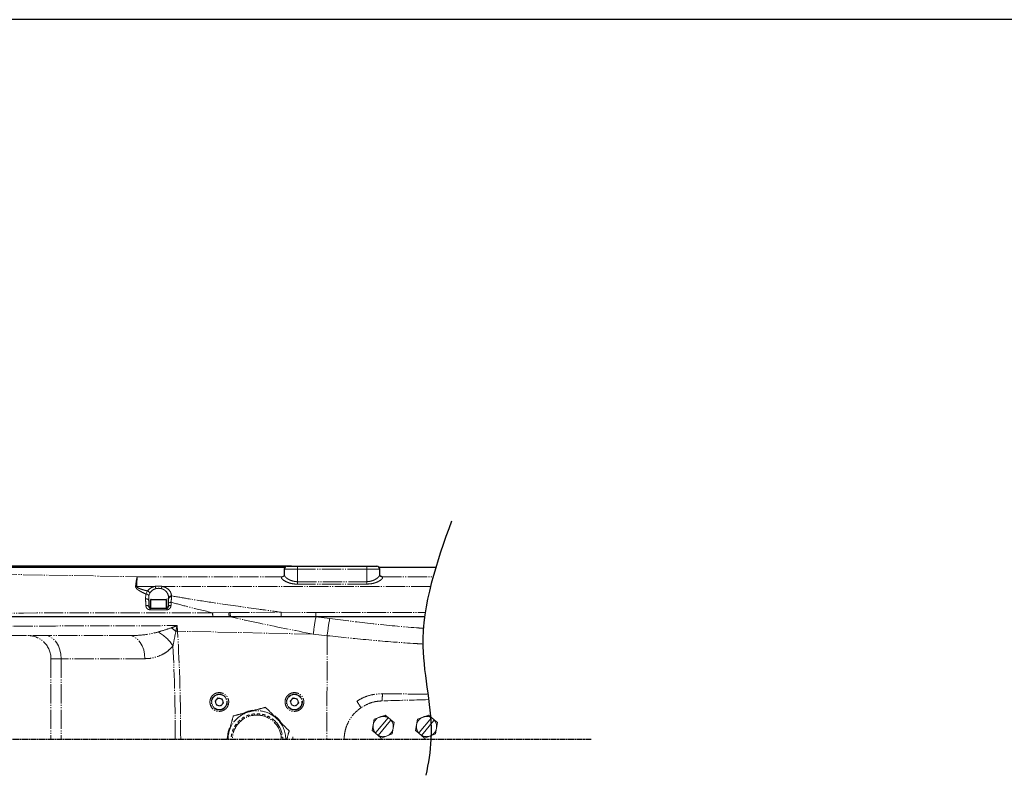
# Model space of a CAD drawing. Header units: millimetres. Extents: x 0 to 7327, y -11399 to -6123.
# Tile 77 of 87: x 2719 to 3741, y -6921 to -6123. Entities that reach past the tile are written whole.
import ezdxf

# ---------------------------------------------------------------- set-up
doc = ezdxf.new("R2010")
doc.units = ezdxf.units.MM
for name, pattern in [('AM_ISO08W050', [18, 12, -1.5, 3, -1.5]), ('AM_ISO08W050x2', [9, 6, -0.75, 1.5, -0.75]), ('PHANTOM', [26.5, 20, -1.5, 1, -1.5, 1, -1.5])]:
    doc.linetypes.add(name, pattern=pattern)
for name, color, linetype, lineweight in [('AM_5', 3, 'Continuous', 25), ('AM_7', 4, 'AM_ISO08W050', 25), ('LineThick', 7, 'Continuous', 30)]:
    doc.layers.add(name, color=color, linetype=linetype, lineweight=lineweight)
doc.styles.add('HHI_Dims', font='simplex.shx', dxfattribs={"width": 0.8, "bigfont": 'whgtxt.shx'})
doc.dimstyles.new('HHI_Standard$0', dxfattribs={"dimtxt": 3.5, "dimasz": 3.5, "dimexe": 1, "dimexo": 1, "dimgap": 1.5, "dimtad": 1, "dimdec": 0, "dimdsep": 46, "dimtxsty": 'HHI_Dims', "dimcen": 0, "dimclrd": 1, "dimclre": 1, "dimclrt": 1, "dimadec": 3, "dimazin": 2, "dimtp": 0.1, "dimtm": 0.1, "dimtfac": 0.65, "dimtdec": 0, "dimtmove": 0, "dimatfit": 3, "dimldrblk": 'OPEN30', "dimfxl": 1, "dimlwd": -1, "dimlwe": -1, "dimarcsym": 1})

# ---------------------------------------------------------------- blocks, each defined once
blk = doc.blocks.new('name')
blk.add_lwpolyline([(8740.1, 6033.8), (1413.4, 6033.8), (1413.4, 758), (8740.1, 758)], close=True)
blk = doc.blocks.new('*D116')
at = {"layer": 'AM_5', "color": 1, "transparency": 16777216}
for p, q in [((3001.5, -6691), (2161.3, -6691)), ((2167.3, -6712), (2167.3, -6850)), ((2242.3, -6871), (2161.3, -6871))]:
    blk.add_line(p, q, dxfattribs=at)
for points in [[(2163.8, -6712), (2170.8, -6712), (2167.3, -6691)], [(2163.8, -6850), (2170.8, -6850), (2167.3, -6871)]]:
    blk.add_solid(points, dxfattribs=at)
at = {"layer": 'Defpoints', "color": 0, "transparency": 16777216}
for p in [(3007.5, -6691), (2167.3, -6871), (2248.3, -6871)]:
    blk.add_point(p, dxfattribs=at)
at = {"layer": 'AM_5', "color": 1, "transparency": 16777216, "insert": (2141.8, -6781), "char_height": 33, "attachment_point": 5, "rotation": 90, "style": 'HHI_Dims'}
blk.add_mtext('60', dxfattribs=at)
blk = doc.blocks.new('_Open30')
at = {"color": 0, "linetype": 'ByBlock', "lineweight": -2}
for p, q in [((-1, 0.268), (0, 0)), ((0, 0), (-1, -0.268)), ((0, 0), (-1, 0))]:
    blk.add_line(p, q, dxfattribs=at)
blk = doc.blocks.new('132ferf43f')
at = {"color": 7, "linetype": 'Continuous', "lineweight": 25}
for p, q in [((2852, -6680.6), (2448.1, -6680.6)), ((2851.6, -6682.2), (2851.6, -6688.1)), ((2854.6, -6679.2), (2865.1, -6679.2)), ((2865.1, -6679.2), (2937.1, -6679.2)), ((2937.1, -6679.2), (2947.6, -6679.2)), ((3008.8, -6680.6), (2950.2, -6680.6)), ((2950.6, -6688.1), (2950.6, -6682.2)), ((2851.1, -6689.3), (2851, -6689.4)), ((2851, -6689.3), (2851.1, -6689.3)), ((2710.8, -6714.7), (2711, -6721.2)), ((2712.8, -6714.1), (2712.8, -6722.7)), ((2713.3, -6713.7), (2728.6, -6713.7)), ((2728.6, -6713.7), (2728.9, -6713.7)), ((2729.3, -6722.7), (2729.3, -6714.1)), ((2731.3, -6718.1), (2731.5, -6712.9)), ((2731.5, -6712.9), (2731.5, -6712.2)), ((2712.5, -6722.7), (2729.7, -6722.7)), ((2712.8, -6722.7), (2729, -6722.7)), ((2731.2, -6721.2), (2731.3, -6718.1))]:
    blk.add_line(p, q, dxfattribs=at)
at = {"color": 8, "linetype": 'PHANTOM', "lineweight": 18}
for p, q in [((2865.1, -6682.2), (2851.6, -6682.2)), ((2865.1, -6679.2), (2865.1, -6682.2)), ((2865.1, -6695.2), (2865.1, -6682.2)), ((2937.1, -6682.2), (2865.1, -6682.2)), ((2937.1, -6679.2), (2937.1, -6682.2)), ((2937.1, -6695.2), (2937.1, -6682.2)), ((2950.6, -6682.2), (2937.1, -6682.2)), ((2448.1, -6685.5), (2698.9, -6690.1)), ((2698.9, -6690.1), (2849, -6690.1)), ((2849, -6690.1), (2851.1, -6689.1)), ((2953.2, -6690.1), (3006, -6690.1)), ((2717.4, -6700.1), (2698.3, -6700.1)), ((3003.4, -6700.1), (2724.8, -6700.1)), ((2865.1, -6695.2), (2865.1, -6697.7)), ((2865.1, -6695.2), (2937.1, -6695.2)), ((2937.1, -6697.7), (2865.1, -6697.7)), ((2937.1, -6695.2), (2937.1, -6697.7)), ((2707.6, -6713), (2708, -6708)), ((2708, -6708), (2709.5, -6704.8)), ((2711.1, -6709.9), (2710.8, -6714.7)), ((2712, -6707.1), (2711.1, -6709.9)), ((2729.3, -6714.1), (2712.8, -6714.1)), ((2734.5, -6710), (2734.5, -6710.8)), ((2711, -6721.2), (2712.8, -6721.2)), ((2729.3, -6721.2), (2731.2, -6721.2)), ((2734.1, -6716.5), (2734, -6719.8)), ((2777.3, -6727.5), (2794.2, -6727.3)), ((2794.2, -6727.3), (2795.6, -6727.3)), ((2795.6, -6727.3), (2848.2, -6726.9)), ((2848.2, -6726.9), (2884.3, -6727.2)), ((2884.3, -6727.2), (2997.9, -6727.2)), ((2884.3, -6731.7), (2884.4, -6731.7)), ((2884.4, -6731.7), (2898.7, -6733.5)), ((2740.3, -6740.8), (2740.8, -6746.6)), ((2881.7, -6749.7), (2740.8, -6746.6)), ((2896.1, -6751.3), (2881.7, -6749.7)), ((2609.4, -6775.2), (2609.4, -6859.2)), ((2619.9, -6775.2), (2609.4, -6775.2)), ((2706.9, -6775.2), (2619.9, -6775.2)), ((2619.9, -6775.2), (2619.9, -6859.2)), ((2782.6, -6816), (2779.7, -6819.4)), ((2782.6, -6816), (2786.9, -6816.8)), ((2788.5, -6820.9), (2786.9, -6816.8)), ((2860.6, -6816), (2857.7, -6819.4)), ((2860.6, -6816), (2864.9, -6816.8)), ((2866.5, -6820.9), (2864.9, -6816.8)), ((2779.7, -6819.4), (2781.3, -6823.6)), ((2785.6, -6824.3), (2781.3, -6823.6)), ((2788.5, -6820.9), (2785.6, -6824.3)), ((2857.7, -6819.4), (2859.3, -6823.6)), ((2863.6, -6824.3), (2859.3, -6823.6)), ((2866.5, -6820.9), (2863.6, -6824.3)), ((2807.6, -6837.3), (2808, -6838)), ((2810.3, -6836.6), (2809.8, -6835.8)), ((2812.5, -6834.5), (2812.8, -6835.4)), ((2815.3, -6834.4), (2815, -6833.6)), ((2817.8, -6832.8), (2817.9, -6833.7)), ((2820.6, -6833.3), (2820.5, -6832.4)), ((2823.4, -6832.3), (2823.3, -6833.2)), ((2826, -6833.4), (2826.1, -6832.5)), ((2829, -6833), (2828.7, -6833.8)), ((2831.3, -6834.6), (2831.6, -6833.7)), ((2834.3, -6834.8), (2833.9, -6835.6)), ((2836.3, -6836.8), (2836.7, -6836)), ((2841.7, -6834.7), (2844.8, -6837.4)), ((2844.8, -6837.4), (2847.5, -6840.5)), ((2944.9, -6837.9), (2950.6, -6835.8)), ((2959.4, -6836.6), (2946.2, -6852.5)), ((2950.6, -6835.8), (2956.3, -6833.7)), ((2959.5, -6836.4), (2956.3, -6833.7)), ((2959.4, -6836.6), (2959.5, -6836.4)), ((2962.3, -6838.7), (2959.5, -6836.4)), ((2989.9, -6837.9), (2995.6, -6835.8)), ((3004.4, -6836.6), (2991.2, -6852.5)), ((2995.6, -6835.8), (3001.3, -6833.7)), ((3004.5, -6836.4), (3001.3, -6833.7)), ((3004.4, -6836.6), (3004.5, -6836.4)), ((3007.3, -6838.7), (3004.5, -6836.4)), ((2800, -6845.5), (2800.7, -6846)), ((2802.2, -6843.7), (2801.5, -6843.2)), ((2803.3, -6841), (2804, -6841.6)), ((2805.9, -6839.7), (2805.3, -6839.1)), ((2839.4, -6837.8), (2838.5, -6838.3)), ((2942.8, -6849.8), (2943.8, -6843.9)), ((2943.8, -6843.9), (2944.9, -6837.9)), ((2949, -6854.8), (2962.2, -6838.9)), ((2962.3, -6838.7), (2962.2, -6838.9)), ((2965.6, -6841.5), (2962.3, -6838.7)), ((2964.5, -6847.4), (2963.5, -6853.4)), ((2965.6, -6841.5), (2964.5, -6847.4)), ((2987.8, -6849.8), (2988.8, -6843.9)), ((2988.8, -6843.9), (2989.9, -6837.9)), ((2994, -6854.8), (3007.2, -6838.9)), ((3007.3, -6838.7), (3007.2, -6838.9)), ((3010.6, -6841.5), (3007.3, -6838.7)), ((3009.5, -6847.4), (3008.5, -6853.4)), ((3010.6, -6841.5), (3009.5, -6847.4)), ((2796.4, -6856.1), (2797.3, -6856.2)), ((2797.8, -6853.5), (2796.9, -6853.4)), ((2797.7, -6850.6), (2798.5, -6850.9)), ((2799.5, -6848.4), (2798.6, -6848.1)), ((2848.5, -6854), (2849.3, -6853.5)), ((2849.8, -6856.7), (2848.9, -6856.7)), ((2946.1, -6852.6), (2942.8, -6849.8)), ((2946.1, -6852.6), (2946.2, -6852.5)), ((2946.1, -6852.6), (2948.9, -6854.9)), ((2949, -6854.8), (2948.9, -6854.9)), ((2948.9, -6854.9), (2952.1, -6857.6)), ((2957.8, -6855.5), (2952.1, -6857.6)), ((2963.5, -6853.4), (2957.8, -6855.5)), ((2991.1, -6852.6), (2987.8, -6849.8)), ((2991.1, -6852.6), (2991.2, -6852.5)), ((2991.1, -6852.6), (2993.9, -6854.9)), ((2994, -6854.8), (2993.9, -6854.9)), ((2993.9, -6854.9), (2997.1, -6857.6)), ((3002.8, -6855.5), (2997.1, -6857.6)), ((3008.5, -6853.4), (3002.8, -6855.5))]:
    blk.add_line(p, q, dxfattribs=at)
at = {"color": 8, "linetype": 'PHANTOM', "lineweight": 18, "flags": 128}
for points in [[(2707.6, -6713), (2708.2, -6713), (2708.8, -6713.1), (2709.3, -6713.2), (2709.8, -6713.5), (2710.2, -6713.7), (2710.5, -6714), (2710.7, -6714.4), (2710.8, -6714.7)], [(2707.8, -6719.9), (2708.4, -6719.9), (2709, -6719.9), (2709.5, -6720), (2710, -6720.2), (2710.4, -6720.4), (2710.7, -6720.6), (2710.9, -6720.9), (2711, -6721.2)], [(2729.5, -6724.4), (2723.5, -6724.4), (2712.3, -6724.4)], [(2734, -6719.8), (2733.5, -6719.9), (2732.9, -6719.9), (2732.5, -6720.1), (2732, -6720.2), (2731.7, -6720.4), (2731.4, -6720.7), (2731.3, -6720.9), (2731.2, -6721.2)], [(2731.3, -6718.1), (2731.4, -6717.8), (2731.5, -6717.5), (2731.8, -6717.2), (2732.2, -6717), (2732.6, -6716.8), (2733.1, -6716.7), (2733.6, -6716.6), (2734.1, -6716.5)], [(2619.9, -6775.2), (2619.6, -6770.5), (2618.6, -6766), (2617.1, -6761.8), (2615, -6758.2), (2612.4, -6755.2), (2609.4, -6753), (2606.3, -6751.6), (2603, -6751.2)], [(2706.9, -6775.2), (2706.6, -6770.5), (2705.6, -6766), (2704.1, -6761.8), (2701.9, -6758.2), (2699.4, -6755.2), (2696.4, -6753), (2693.3, -6751.6), (2689.9, -6751.2)], [(2792.5, -6856.5), (2793.4, -6851.2), (2794.8, -6847)]]:
    blk.add_lwpolyline(points, dxfattribs=at)
at = {"color": 8, "linetype": 'PHANTOM', "lineweight": 18}
for centre, radius in [((2784.1, -6820.2), 8.25), ((2784.1, -6820.2), 7.8), ((2862.1, -6820.2), 8.25), ((2862.1, -6820.2), 7.8)]:
    blk.add_circle(centre, radius, dxfattribs=at)
at = {"color": 7, "linetype": 'Continuous', "lineweight": 25}
for centre, radius, start, end in [((2854.6, -6682.2), 3, 90, 180), ((2947.6, -6682.2), 3, 0, 90), ((2713.3, -6714.1), 0.45, 90, 180), ((2728.9, -6714.1), 0.45, 0, 90)]:
    blk.add_arc(centre, radius, start, end, dxfattribs=at)
at = {"color": 8, "linetype": 'PHANTOM', "lineweight": 18}
for centre, radius, start, end in [((2849.2, -6687.3), 2.79, 267.0311, 312.308), ((2953, -6687.3), 2.79, 226.2327, 272.9789), ((2697.4, -6737), 36.9, 88.6125, 90.3279), ((2710.6, -6703.8), 7.76, 9.9889, 28.2797), ((2731.6, -6703.8), 7.77, 151.7299, 170.0015), ((2707.9, -6711.5), 3.52, 26.4392, 87.8486), ((2708.4, -6708.6), 3.93, 22.8687, 74.4099), ((2734.3, -6712.8), 2.84, 85.3296, 166.8031), ((2734.1, -6713.5), 2.66, 82.189, 168.2897), ((2716.9, -6724.1), 4.66, 161.9156, 183.9187), ((2734.1, -6724.1), 4.61, 161.8879, 183.9001), ((2791.5, -6728.8), 14.3, 174.7128, 191.4483), ((3133.6, -6777.2), 253.4, 169.6416, 173.7605), ((3150.2, -6779.8), 255.7, 169.5667, 173.59), ((2636.9, -6877.8), 166.2, 52.0908, 54.1506), ((2585.4, -6775.2), 24, 0, 90), ((2700.4, -6784.6), 42.3, 32.4973, 61.2536), ((2750, -6897.5), 151.2, 93.5007, 94.1736), ((2784.1, -6820.2), 3.84, 80.2007, 140.2007), ((2784.1, -6820.2), 3.84, 20.2007, 80.2007), ((2862.1, -6820.2), 3.84, 80.2007, 140.2007), ((2862.1, -6820.2), 3.84, 20.2007, 80.2007), ((2865.8, -6811.2), 87.6, 354.8858, 359.8133), ((2784.1, -6820.2), 3.84, 140.2007, 200.2007), ((2784.1, -6820.2), 3.84, 200.2007, 260.2007), ((2784.1, -6820.2), 3.84, 260.2007, 320.2007), ((2784.1, -6820.2), 3.84, 320.2007, 20.2007), ((2862.1, -6820.2), 3.84, 140.2007, 200.2007), ((2862.1, -6820.2), 3.84, 200.2007, 260.2007), ((2862.1, -6820.2), 3.84, 260.2007, 320.2007), ((2862.1, -6820.2), 3.84, 320.2007, 20.2007), ((2862, -6863.7), 78.6, 28.5383, 34.3639), ((2823.1, -6859.2), 30, 105, 165), ((2823.1, -6859.2), 25.4, 0, 180), ((2823.1, -6859.2), 26.9, 119.5927, 125.3568), ((2823.1, -6859.2), 30.7, 97.9838, 113.6867), ((2823.1, -6859.2), 26.8, 107.5927, 113.3568), ((2823.1, -6859.2), 30, 45, 105), ((2823.1, -6859.2), 26.8, 95.5927, 101.3568), ((2823.1, -6859.2), 26.8, 83.5927, 89.3568), ((2823.1, -6859.2), 26.9, 71.5927, 77.3568), ((2823.1, -6859.2), 26.9, 59.5927, 65.3568), ((2954.2, -6845.7), 10.5, 110.1944, 170.1944), ((2954.2, -6845.7), 10.5, 60.0653, 110.1944), ((2999.2, -6845.7), 10.5, 110.1944, 170.1944), ((2999.2, -6845.7), 10.5, 60.0653, 110.1944), ((2823.1, -6859.2), 26.8, 143.5927, 149.3568), ((2823.1, -6859.2), 26.9, 131.5927, 137.3568), ((2823.1, -6859.2), 26.9, 12.2094, 52.7401), ((2823.1, -6859.2), 30, 0, 45), ((2954.2, -6845.7), 10.5, 170.1944, 220.3235), ((2954.2, -6845.7), 10.5, 290.1944, 350.1944), ((2954.2, -6845.7), 10.5, 350.1944, 40.3235), ((2999.2, -6845.7), 10.5, 170.1944, 220.3235), ((2999.2, -6845.7), 10.5, 290.1944, 350.1944), ((2999.2, -6845.7), 10.5, 350.1944, 40.3235), ((2823.1, -6859.2), 30, 165, 180), ((2823.1, -6859.2), 26.8, 167.5927, 173.3568), ((2823.1, -6859.2), 26.8, 155.5927, 161.3568), ((2823.1, -6859.2), 26.9, 0, 5.3568), ((2823.1, -6859.2), 37.5, 0, 4.2635), ((2954.2, -6845.7), 10.5, 240.0653, 290.1944), ((2999.2, -6845.7), 10.5, 240.0653, 290.1944)]:
    blk.add_arc(centre, radius, start, end, dxfattribs=at)
for centre, major_axis, ratio, start_param, end_param in [((337.3, -6859.2), (-2406.7, 0), 0.91245, 3.141593, 3.19286), ((3084.3, -6859.2), (0, -2196), 0.085818, 4.663254, 4.712389), ((330.9, -6859.2), (-2407.5, 0), 0.908412, 3.141593, 3.186087)]:
    blk.add_ellipse(centre, major_axis=major_axis, ratio=ratio, start_param=start_param, end_param=end_param, dxfattribs=at)
at = {"color": 1}
blk.add_spline([(3025.1, -6632.3), (2995.4, -6762.4), (3003.8, -6859), (2998.6, -6896.3)], degree=3, dxfattribs=at)
at = {"color": 8, "linetype": 'PHANTOM', "lineweight": 18}
for points, knots in [([(2698.9, -6690.1), (2698.9, -6690.1), (2698.6, -6690.8), (2698.2, -6692.8), (2697.6, -6696.5), (2697.3, -6699.3), (2697.2, -6700.1)], [0, 0, 0, 0, 0.015898, 0.413196, 0.822025, 1, 1, 1, 1]), ([(2698.9, -6690.1), (2698.9, -6690.1), (2698.8, -6690.8), (2698.7, -6692.8), (2698.5, -6696.5), (2698.4, -6699.3), (2698.3, -6700.1)], [0, 0, 0, 0, 0.015901, 0.413196, 0.822029, 1, 1, 1, 1]), ([(2865.1, -6697.7), (2864.7, -6697.7), (2862.5, -6697.7), (2858.2, -6697.1), (2853.3, -6695.3), (2850, -6693.2), (2848.3, -6691.3), (2848.8, -6690.5), (2849, -6690.1)], [0, 0, 0, 0, 0.03539, 0.228664, 0.435372, 0.631871, 0.816052, 1, 1, 1, 1]), ([(2851.8, -6688.1), (2851.7, -6688.3), (2851.5, -6688.9), (2852.8, -6690.5), (2855.4, -6692.6), (2859.1, -6694.3), (2862.3, -6695), (2864.2, -6695.2), (2864.8, -6695.2), (2865.1, -6695.2)], [0, 0, 0, 0, 0.0673171, 0.2835073, 0.5123855, 0.7473242, 0.9197378, 0.9612766, 1, 1, 1, 1]), ([(2937.1, -6695.2), (2938.5, -6695.1), (2941.2, -6694.9), (2945, -6693.5), (2948, -6691.7), (2950.2, -6689.6), (2950.4, -6688.6), (2950.5, -6688)], [0, 0, 0, 0, 0.183476, 0.368638, 0.57048, 0.7984, 1, 1, 1, 1]), ([(2953.2, -6690.1), (2953.3, -6690.3), (2953.9, -6690.9), (2953.1, -6692.4), (2950.5, -6694.4), (2946.6, -6696.2), (2942.1, -6697.5), (2938.8, -6697.6), (2937.1, -6697.7)], [0, 0, 0, 0, 0.0947678, 0.2947047, 0.4902934, 0.6664091, 0.8321349, 1, 1, 1, 1]), ([(2950.9, -6689), (2950.9, -6689), (2952.2, -6689.3), (2952.7, -6689.7), (2953.2, -6690.1)], [0, 0, 0, 0, 0.02446, 1, 1, 1, 1]), ([(2708, -6708), (2707.6, -6707.8), (2705.9, -6707.1), (2703.4, -6705.9), (2700.9, -6704.5), (2699.1, -6703.2), (2698, -6702.2), (2697.4, -6701.2), (2697.2, -6700.6), (2697.2, -6700.2), (2697.2, -6700.1)], [0, 0, 0, 0, 0.091934, 0.350428, 0.534179, 0.668276, 0.820475, 0.891979, 0.958395, 1, 1, 1, 1]), ([(2698.3, -6700.1), (2698.3, -6700.2), (2698.4, -6700.4), (2698.6, -6700.8), (2699.3, -6701.4), (2700.5, -6702), (2702.3, -6702.8), (2704.9, -6703.6), (2707.4, -6704.3), (2709.1, -6704.7), (2709.5, -6704.8)], [0, 0, 0, 0, 0.030225, 0.08105, 0.14081, 0.283339, 0.4204, 0.617971, 0.906471, 1, 1, 1, 1]), ([(2709.5, -6704.8), (2710.3, -6703.9), (2711.9, -6702.2), (2715, -6700.7), (2716.8, -6700.2), (2717.4, -6700.1)], [0, 0, 0, 0, 0.463991, 0.84598, 1, 1, 1, 1]), ([(2718.2, -6702.4), (2718, -6702.5), (2717.5, -6702.6), (2716.1, -6703.2), (2713.9, -6704.5), (2712.7, -6706.2), (2712, -6707.1)], [0, 0, 0, 0, 0.0782989, 0.1495693, 0.5273188, 1, 1, 1, 1]), ([(2717.4, -6700.1), (2718.6, -6699.9), (2721.1, -6699.5), (2723.6, -6699.9), (2724.8, -6700.1)], [0, 0, 0, 0, 0.495355, 1, 1, 1, 1]), ([(2724, -6702.4), (2723, -6702.3), (2721.1, -6701.9), (2719.2, -6702.3), (2718.2, -6702.4)], [0, 0, 0, 0, 0.504626, 1, 1, 1, 1]), ([(2731.5, -6712.2), (2731.5, -6711.5), (2731.3, -6709.7), (2730.4, -6707.1), (2728.4, -6704.7), (2726.2, -6703.2), (2724.6, -6702.6), (2724, -6702.4)], [0, 0, 0, 0, 0.161904, 0.446339, 0.677632, 0.872989, 1, 1, 1, 1]), ([(2724.8, -6700.1), (2725.6, -6700.3), (2727.6, -6700.8), (2730.4, -6702.4), (2733, -6704.8), (2734.2, -6707.5), (2734.4, -6709.3), (2734.5, -6710)], [0, 0, 0, 0, 0.133132, 0.333666, 0.565022, 0.843342, 1, 1, 1, 1]), ([(2707.8, -6719.9), (2707.7, -6718.1), (2707.7, -6715.8), (2707.6, -6713.6), (2707.6, -6713)], [0, 0, 0, 0, 0.735622, 1, 1, 1, 1]), ([(2734.5, -6710.8), (2734.4, -6712.3), (2734.3, -6714.1), (2734.2, -6716.1), (2734.1, -6716.5)], [0, 0, 0, 0, 0.802398, 1, 1, 1, 1]), ([(2734.5, -6710), (2734.6, -6710), (2741.1, -6711.1), (2757, -6713.8), (2787, -6718.4), (2818.5, -6722.9), (2840.5, -6725.9), (2848.2, -6726.9)], [0, 0, 0, 0, 0.003435, 0.172006, 0.42312, 0.797392, 1, 1, 1, 1]), ([(2712.3, -6724.4), (2712.2, -6724.4), (2711.6, -6724.4), (2710.4, -6724.1), (2709, -6723.1), (2708, -6721.6), (2707.9, -6720.4), (2707.8, -6719.9)], [0, 0, 0, 0, 0.027381, 0.235882, 0.472778, 0.73505, 1, 1, 1, 1]), ([(2734, -6719.8), (2733.9, -6720.3), (2733.8, -6721.3), (2733.1, -6722.6), (2732.1, -6723.6), (2730.9, -6724.3), (2730, -6724.4), (2729.5, -6724.4)], [0, 0, 0, 0, 0.229051, 0.43699, 0.628835, 0.815471, 1, 1, 1, 1]), ([(2777.3, -6727.5), (2768.7, -6725.5), (2754.2, -6722), (2740, -6718.2), (2734.1, -6716.5)], [0, 0, 0, 0, 0.586645, 1, 1, 1, 1]), ([(2443.2, -6727.8), (2516.7, -6727.8), (2628, -6727.7), (2739.4, -6727.6), (2777.3, -6727.5)], [0, 0, 0, 0, 0.659867, 1, 1, 1, 1]), ([(2794.2, -6727.3), (2794.2, -6727.5), (2794.1, -6727.9), (2794.1, -6728.7), (2794.1, -6729.5), (2794.2, -6730.2), (2794.2, -6730.9), (2794.2, -6731.3), (2794.3, -6731.6), (2794.3, -6731.6), (2794.3, -6731.7)], [0, 0, 0, 0, 0.110568, 0.232634, 0.363782, 0.499992, 0.636213, 0.767358, 0.889443, 1, 1, 1, 1]), ([(2881.7, -6749.7), (2862, -6745.8), (2833, -6740), (2804.4, -6733.7), (2795.3, -6731.7)], [0, 0, 0, 0, 0.683111, 1, 1, 1, 1]), ([(2795.6, -6727.3), (2795.5, -6727.5), (2795.5, -6727.9), (2795.5, -6728.7), (2795.5, -6729.5), (2795.6, -6730.2), (2795.6, -6730.9), (2795.6, -6731.3), (2795.7, -6731.5), (2795.7, -6731.6)], [0, 0, 0, 0, 0.1243711, 0.2616344, 0.4090814, 0.5621907, 0.7152984, 0.8627448, 1, 1, 1, 1]), ([(2848.2, -6726.9), (2848.2, -6727.1), (2848.2, -6727.4), (2848.2, -6728.1), (2848.2, -6728.8), (2848.2, -6729.5), (2848.2, -6730.2), (2848.2, -6730.9), (2848.2, -6731.3), (2848.2, -6731.6), (2848.2, -6731.7)], [0, 0, 0, 0, 0.1128891, 0.2355591, 0.3657278, 0.5000033, 0.6342717, 0.7644351, 0.8871105, 1, 1, 1, 1]), ([(2884.3, -6727.2), (2884.3, -6727.3), (2884.3, -6727.7), (2884.3, -6728.3), (2884.3, -6728.9), (2884.3, -6729.5), (2884.3, -6730.2), (2884.3, -6730.7), (2884.3, -6731.3), (2884.3, -6731.5), (2884.3, -6731.7)], [0, 0, 0, 0, 0.125009, 0.250003, 0.375001, 0.5, 0.624993, 0.749998, 0.874988, 1, 1, 1, 1]), ([(2898.7, -6733.5), (2913.7, -6735.4), (2943.6, -6739.2), (2976.1, -6742.2), (2993.6, -6743.5), (2996, -6743.6)], [0, 0, 0, 0, 0.2491312, 0.4982475, 0.5379593, 0.5379593, 0.5379593, 0.5379593]), ([(2491, -6741.6), (2527.8, -6741.5), (2598.4, -6741.3), (2680.3, -6741), (2726.7, -6740.9), (2739.1, -6740.8), (2740.3, -6740.8)], [0, 0, 0, 0, 0.442369, 0.85007, 0.98642, 1, 1, 1, 1]), ([(2720.7, -6747.5), (2721.6, -6747.2), (2726.1, -6745.8), (2730.6, -6744.3), (2734.2, -6743.2)], [0, 0, 0, 0, 0.214709, 1, 1, 1, 1]), ([(2734.2, -6743.2), (2735.9, -6742.5), (2737.9, -6741.8), (2739.9, -6741), (2740.2, -6740.8), (2740.3, -6740.8)], [0, 0, 0, 0, 0.840683, 0.987513, 1, 1, 1, 1]), ([(2740.3, -6740.8), (2740.3, -6740.9), (2740.2, -6741.2), (2739.8, -6743.1), (2739.4, -6745.1), (2739, -6746.7)], [0, 0, 0, 0, 0.009284, 0.155536, 1, 1, 1, 1]), ([(2689.9, -6751.2), (2685.4, -6751.2), (2656.1, -6751.2), (2590, -6751.2), (2528.5, -6751.2), (2491.8, -6751.2)], [0, 0, 0, 0, 0.068914, 0.443596, 1, 1, 1, 1]), ([(2689.9, -6751.2), (2690.9, -6751.2), (2697.5, -6751.1), (2707.9, -6750.6), (2717.1, -6748.4), (2720.7, -6747.5)], [0, 0, 0, 0, 0.089127, 0.64371, 1, 1, 1, 1]), ([(2739, -6746.7), (2738.2, -6750.8), (2737.2, -6755.9), (2736.2, -6760.8), (2736, -6761.9)], [0, 0, 0, 0, 0.792557, 1, 1, 1, 1]), ([(2995.4, -6760), (2993, -6759.8), (2975.2, -6758.7), (2942, -6756.2), (2911.4, -6752.9), (2896.1, -6751.3)], [0.4591085, 0.4591085, 0.4591085, 0.4591085, 0.4986075, 0.7492982, 1, 1, 1, 1]), ([(2736, -6761.9), (2734.4, -6763.6), (2731.3, -6767), (2725.1, -6771), (2717.9, -6773.9), (2711.5, -6775.1), (2707.8, -6775.1), (2706.9, -6775.2)], [0, 0, 0, 0, 0.188267, 0.382449, 0.645562, 0.916052, 1, 1, 1, 1]), ([(2774.3, -6820.2), (2774.5, -6821.3), (2774.7, -6823.4), (2776.3, -6826.4), (2778.8, -6828.6), (2781.9, -6829.9), (2785.2, -6830), (2788.5, -6829.1), (2791.2, -6827.1), (2793.1, -6824.4), (2794, -6821.2), (2793.8, -6817.9), (2792.5, -6814.8), (2790.2, -6812.3), (2787.3, -6810.8), (2784, -6810.2), (2780.7, -6810.8), (2777.8, -6812.5), (2775.6, -6815), (2774.5, -6817.7), (2774.4, -6819.5), (2774.3, -6820.2)], [0, 0, 0, 0, 0.053512, 0.10702, 0.160649, 0.21447, 0.268435, 0.322432, 0.376325, 0.430015, 0.483493, 0.536851, 0.590242, 0.643806, 0.6976, 0.751569, 0.805583, 0.859495, 0.913213, 0.966736, 1, 1, 1, 1]), ([(2852.3, -6820.2), (2852.5, -6821.3), (2852.7, -6823.4), (2854.3, -6826.4), (2856.8, -6828.6), (2859.9, -6829.9), (2863.2, -6830), (2866.5, -6829.1), (2869.2, -6827.1), (2871.1, -6824.4), (2872, -6821.2), (2871.8, -6817.9), (2870.5, -6814.8), (2868.2, -6812.3), (2865.3, -6810.8), (2862, -6810.2), (2858.7, -6810.8), (2855.8, -6812.5), (2853.6, -6815), (2852.5, -6817.7), (2852.4, -6819.5), (2852.3, -6820.2)], [0, 0, 0, 0, 0.053512, 0.107019, 0.160649, 0.21447, 0.268436, 0.322432, 0.376325, 0.430015, 0.483493, 0.536851, 0.590242, 0.643805, 0.697599, 0.75157, 0.805584, 0.859495, 0.913213, 0.966736, 1, 1, 1, 1]), ([(2926.9, -6819.4), (2927.5, -6819), (2930.3, -6817.2), (2935.8, -6814.5), (2944.1, -6812), (2950.1, -6811.7), (2953.4, -6811.5)], [0, 0, 0, 0, 0.076666, 0.357331, 0.646248, 1, 1, 1, 1]), ([(2953.4, -6811.5), (2959.4, -6811.6), (2975.1, -6811.8), (2990.8, -6812), (3000.6, -6812.2)], [0, 0, 0, 0, 0.1873352, 0.4940853, 0.4940853, 0.4940853, 0.4940853]), ([(2832.1, -6825.7), (2829.3, -6826.4), (2823.9, -6827.9), (2818.2, -6829.4), (2815.3, -6830.2)], [0, 0, 0, 0, 0.4954565, 1, 1, 1, 1]), ([(2844.3, -6837.9), (2842.3, -6835.9), (2838.1, -6831.7), (2834.1, -6827.7), (2832.1, -6825.7)], [0, 0, 0, 0, 0.494512, 1, 1, 1, 1]), ([(2913.7, -6859.2), (2913.7, -6858.4), (2913.8, -6855.5), (2914.5, -6850.3), (2916.5, -6843.9), (2919.6, -6837.9), (2924.2, -6831.6), (2928.5, -6828.2), (2931.1, -6826.2)], [0.5000614, 0.5000614, 0.5000614, 0.5000614, 0.5279234, 0.6144048, 0.7008885, 0.7874631, 0.8740425, 1, 1, 1, 1]), ([(2953, -6819), (2950.8, -6819.2), (2946.3, -6819.5), (2938.7, -6821.7), (2933.9, -6824.5), (2931.1, -6826.2)], [0, 0, 0, 0, 0.28777, 0.583895, 1, 1, 1, 1]), ([(2798.6, -6834.7), (2797.9, -6837.4), (2796.4, -6842.9), (2794.9, -6848.5), (2794.1, -6851.4)], [0, 0, 0, 0, 0.495458, 1, 1, 1, 1]), ([(2815.3, -6830.2), (2812.5, -6830.9), (2806.9, -6832.5), (2801.4, -6833.9), (2798.6, -6834.7)], [0, 0, 0, 0, 0.494513, 1, 1, 1, 1]), ([(2856.6, -6850.2), (2854.6, -6848.2), (2850.6, -6844.2), (2846.4, -6840), (2844.3, -6837.9)], [0, 0, 0, 0, 0.495457, 1, 1, 1, 1]), ([(2854.2, -6859.2), (2854.2, -6859), (2855, -6855.9), (2855.8, -6853), (2856.6, -6850.2)], [0.4586611, 0.4586611, 0.4586611, 0.4586611, 0.4945095, 1, 1, 1, 1])]:
    blk.add_open_spline(points, degree=3, knots=knots, dxfattribs=at)
at = {"color": 7, "linetype": 'Continuous', "lineweight": 25}
for points, knots in [([(2851.5, -6688.1), (2851.5, -6688.2), (2851.6, -6688.7), (2851.2, -6689.1), (2851, -6689.3)], [0, 0, 0, 0, 0.335529, 1, 1, 1, 1]), ([(2951.1, -6689.3), (2951, -6689.2), (2950.7, -6688.9), (2950.7, -6688.4), (2950.7, -6688.1)], [0, 0, 0, 0, 0.456881, 1, 1, 1, 1]), ([(2951.2, -6689.4), (2951.2, -6689.4), (2951.2, -6689.4), (2951.2, -6689.3), (2951.1, -6689.3)], [0, 0, 0, 0, 0.345624, 1, 1, 1, 1]), ([(2711, -6721.2), (2711, -6721.4), (2711.1, -6721.7), (2711.4, -6722.2), (2711.8, -6722.5), (2712.2, -6722.6), (2712.4, -6722.7), (2712.5, -6722.7), (2712.5, -6722.7)], [0, 0, 0, 0, 0.305774, 0.587441, 0.810987, 0.929601, 0.979582, 1, 1, 1, 1]), ([(2729.7, -6722.7), (2729.8, -6722.7), (2730, -6722.6), (2730.2, -6722.6), (2730.4, -6722.5), (2730.7, -6722.3), (2730.9, -6722.1), (2731.2, -6721.6), (2731.2, -6721.4), (2731.2, -6721.2)], [0, 0, 0, 0, 0.099329, 0.145865, 0.265969, 0.301655, 0.486064, 0.716809, 1, 1, 1, 1]), ([(2997.2, -6731.7), (2782.3, -6731.7), (2666.4, -6731.7), (2550.6, -6731.7), (2336.5, -6731.7)], [0.0133503, 0.0133503, 0.0133503, 0.0133503, 0.0846893, 1, 1, 1, 1])]:
    blk.add_open_spline(points, degree=3, knots=knots, dxfattribs=at)
at = {"color": 8, "linetype": 'PHANTOM', "lineweight": 18}
for points in [[(3001.3, -6817.7), (2985.2, -6818.1), (2969.1, -6818.6), (2953, -6819)], [(2794.1, -6851.4), (2793.4, -6854), (2792.7, -6856.6), (2792, -6859.2)]]:
    blk.add_open_spline(points, degree=3, dxfattribs=at)
at = {"layer": 'AM_7', "linetype": 'AM_ISO08W050x2'}
blk.add_line((3170.2, -6859.2), (2105.8, -6859.2), dxfattribs=at)

msp = doc.modelspace()

# ---------------------------------------------------------------- block references
msp.add_blockref('name', (-1413.43, -12157.11))
at = {"layer": 'LineThick'}
msp.add_blockref('132ferf43f', (142.44, -11.87), dxfattribs=at)

# ---------------------------------------------------------------- dimensions: what is measured, and where the dimension line sits
at = {"layer": 'AM_5'}
dim = msp.add_linear_dim(base=(2167.27, -6871.03), p1=(3007.54, -6691.03), p2=(2248.27, -6871.03), angle=90, dimstyle='HHI_Standard$0', override={"dimscale": 6, "dimtxt": 5.5, "dimlfac": 0.333, "dimtdec": 3}, dxfattribs=at)
dim.commit()
dim.dimension.update_dxf_attribs({"geometry": '*D116', "text_midpoint": (2141.77, -6781.03)})

doc.saveas('drawing.dxf')
